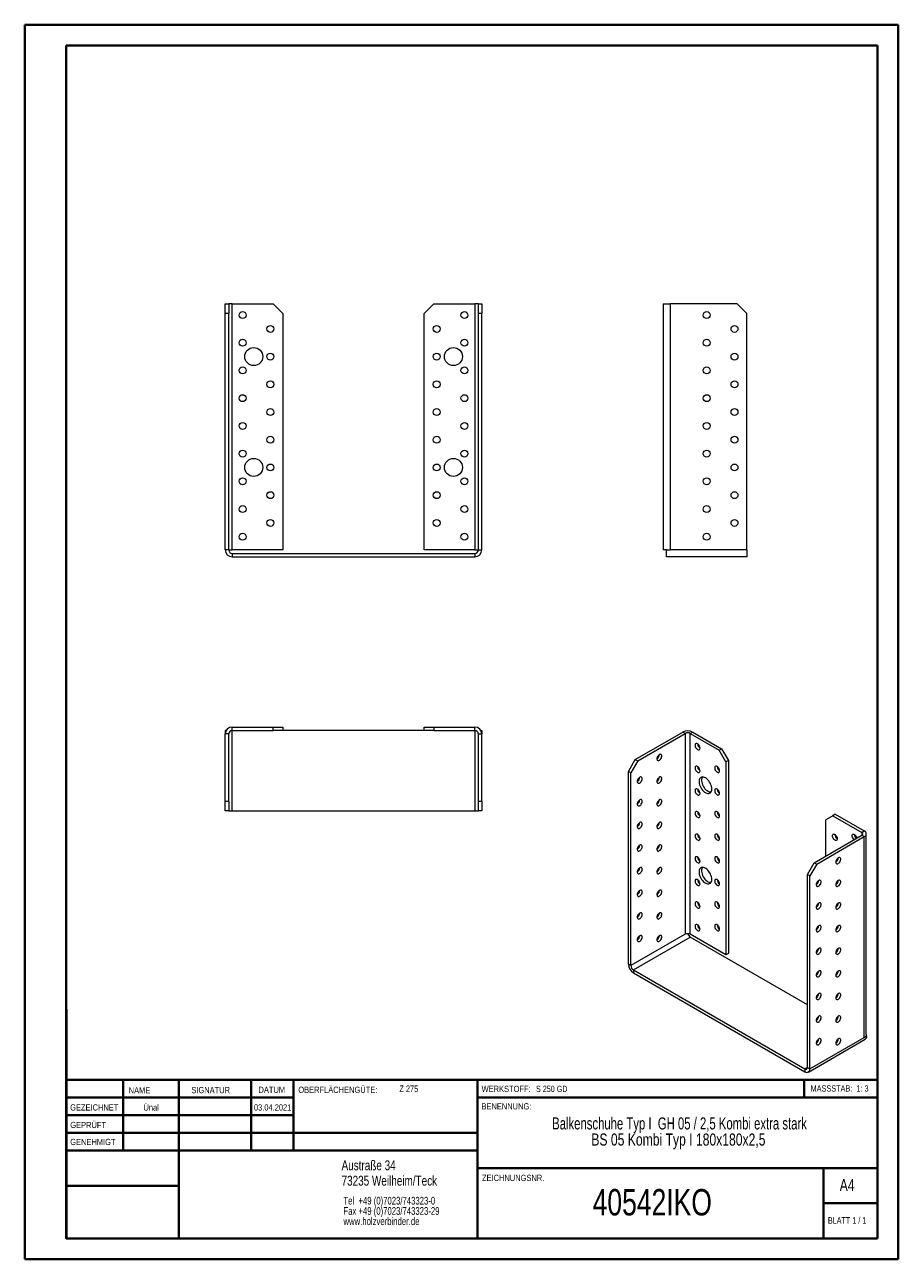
# Model space of a CAD drawing. Header units: millimetres. Extents: x 0 to 210, y 0 to 297.
import ezdxf

# ---------------------------------------------------------------- set-up
doc = ezdxf.new("R2010")
doc.units = ezdxf.units.MM
doc.styles.add('SLDTEXTSTYLE0', font='TXT', dxfattribs={"width": 0.75})
doc.styles.add('SLDTEXTSTYLE1', font='TXT', dxfattribs={"width": 0.681818})
doc.styles.add('SLDTEXTSTYLE2', font='TXT', dxfattribs={"width": 0.7})
doc.styles.add('SLDTEXTSTYLE3', font='TXT', dxfattribs={"width": 0.6875})
doc.styles.add('SLDTEXTSTYLE4', font='TXT', dxfattribs={"width": 0.69898})

# ---------------------------------------------------------------- blocks, each defined once
blk = doc.blocks.new('SW_NOTE_0')
at = {"color": 0, "linetype": 'Continuous', "lineweight": 0, "char_height": 1.8521, "attachment_point": 1, "style": 'SLDTEXTSTYLE0'}
for s, insert in [('Tel  +49 (0)7023/743323-0', (0, 2.39)), ('Fax +49 (0)7023/743323-29', (0, -0.08)), ('www.holzverbinder.de', (0, -2.55))]:
    blk.add_mtext(s, dxfattribs=dict(at, insert=insert))
blk = doc.blocks.new('SW_NOTE_1')
at = {"color": 0, "linetype": 'Continuous', "lineweight": 0, "char_height": 2.9104, "attachment_point": 2}
for s, insert, style in [('Balkenschuhe Typ I  GH 05 / 2,5 Kombi extra stark', (45.38, 3.75), 'SLDTEXTSTYLE4'), ('BS 05 Kombi Typ I 180x180x2,5', (45.11, -0.13), 'SLDTEXTSTYLE0')]:
    blk.add_mtext(s, dxfattribs=dict(at, insert=insert, style=style))

msp = doc.modelspace()

# ---------------------------------------------------------------- linework, layer by layer
at = {"color": 7, "linetype": 'Continuous', "lineweight": 40}
for p, q in [((0.08, 0.21), (0.08, 297.21)), ((0.08, 297.21), (210.08, 297.21)), ((210.08, 0.21), (210.08, 297.21)), ((210.08, 292.21), (210.08, 297.21)), ((10.08, 292.21), (205.08, 292.21)), ((10.08, 5.21), (10.08, 292.21)), ((205.08, 5.21), (205.08, 292.21)), ((10.11, 60.37), (10.11, 5.12)), ((205.08, 43.37), (10.11, 43.37)), ((23.71, 43.37), (23.71, 26.37)), ((37.1, 43.37), (37.1, 5.12)), ((54.51, 43.37), (54.51, 26.37)), ((64.71, 26.37), (64.71, 43.37)), ((108.91, 43.37), (108.91, 5.12)), ((187.47, 39.12), (187.47, 43.37)), ((64.71, 39.1), (10.11, 39.1)), ((205.08, 39.12), (108.91, 39.12)), ((64.71, 34.87), (10.11, 34.87)), ((108.91, 30.62), (10.11, 30.62)), ((108.91, 26.37), (10.11, 26.37)), ((108.91, 22.12), (205.08, 22.12)), ((192.08, 5.21), (192.08, 22.21)), ((37.1, 17.87), (10.11, 17.87)), ((10.11, 13.71), (10.08, 13.71)), ((205.08, 13.71), (192.08, 13.71)), ((10.11, 9.46), (10.08, 9.46)), ((10.08, 5.21), (205.08, 5.21)), ((205.08, 5.21), (180.99, 5.21)), ((0.08, 0.21), (210.08, 0.21))]:
    msp.add_line(p, q, dxfattribs=at)
at = {"color": 7, "linetype": 'Continuous', "lineweight": 15}
for p, q in [((48.29, 230.04), (49.13, 230.04)), ((48.29, 227.7), (48.29, 230.04)), ((49.13, 230.04), (49.13, 227.7)), ((49.96, 230.04), (49.13, 230.04)), ((49.96, 170.87), (49.96, 230.04)), ((49.96, 230.04), (59.79, 230.04)), ((62.13, 227.7), (59.79, 230.04)), ((98.46, 230.04), (96.13, 227.7)), ((98.46, 230.04), (108.29, 230.04)), ((108.29, 230.04), (108.29, 170.87)), ((109.13, 230.04), (108.29, 230.04)), ((109.13, 230.04), (109.96, 230.04)), ((109.13, 227.7), (109.13, 230.04)), ((109.96, 230.04), (109.96, 227.7)), ((153.54, 230.04), (153.54, 170.87)), ((153.54, 230.04), (155.21, 230.04)), ((155.21, 230.04), (155.21, 170.87)), ((171.37, 230.04), (155.21, 230.04)), ((173.71, 227.7), (171.37, 230.04)), ((49.13, 227.7), (48.29, 227.7)), ((48.29, 170.87), (48.29, 227.7)), ((49.13, 170.87), (49.13, 227.7)), ((62.13, 227.7), (62.13, 170.87)), ((96.13, 170.87), (96.13, 227.7)), ((109.13, 170.87), (109.13, 227.7)), ((109.96, 227.7), (109.13, 227.7)), ((109.96, 170.87), (109.96, 227.7)), ((173.71, 170.87), (173.71, 227.7)), ((49.13, 170.87), (48.29, 170.87)), ((49.13, 170.87), (49.96, 170.87)), ((62.13, 170.87), (49.96, 170.87)), ((49.96, 170.04), (49.96, 169.2)), ((49.96, 170.04), (108.29, 170.04)), ((108.29, 170.87), (96.13, 170.87)), ((108.29, 170.87), (109.13, 170.87)), ((108.29, 170.04), (108.29, 169.2)), ((109.13, 170.87), (109.96, 170.87)), ((154.37, 170.87), (153.54, 170.87)), ((154.37, 169.2), (154.37, 170.87)), ((154.37, 170.87), (155.21, 170.87)), ((173.71, 170.87), (155.21, 170.87)), ((173.71, 170.87), (173.71, 169.2)), ((49.96, 169.2), (108.29, 169.2)), ((173.71, 169.2), (154.37, 169.2)), ((49.96, 127.42), (49.96, 128.25)), ((49.96, 128.25), (59.79, 128.25)), ((59.79, 127.42), (59.79, 128.25)), ((59.79, 128.25), (62.13, 128.25)), ((62.13, 128.25), (62.13, 127.42)), ((96.13, 127.42), (96.13, 128.25)), ((96.13, 128.25), (98.46, 128.25)), ((98.46, 128.25), (98.46, 127.42)), ((98.46, 128.25), (108.29, 128.25)), ((108.29, 127.42), (108.29, 128.25)), ((48.29, 127.42), (48.29, 126.59)), ((48.52, 127.42), (48.29, 127.42)), ((49.13, 126.59), (48.29, 126.59)), ((48.29, 110.42), (48.29, 126.59)), ((49.13, 110.42), (49.13, 126.59)), ((49.96, 127.42), (59.79, 127.42)), ((49.96, 108.09), (49.96, 127.42)), ((62.13, 127.42), (59.79, 127.42)), ((96.13, 127.42), (62.13, 127.42)), ((98.46, 127.42), (96.13, 127.42)), ((98.46, 127.42), (108.29, 127.42)), ((108.29, 127.42), (108.29, 108.09)), ((109.13, 126.59), (109.96, 126.59)), ((109.13, 110.42), (109.13, 126.59)), ((109.74, 127.42), (109.96, 127.42)), ((109.96, 127.42), (109.96, 126.59)), ((109.96, 110.42), (109.96, 126.59)), ((146.86, 120.46), (158.29, 127.06)), ((147.45, 120.12), (158.88, 126.72)), ((158.88, 126.72), (158.29, 127.06)), ((158.88, 126.72), (158.88, 78.41)), ((160.06, 126.72), (160.65, 127.06)), ((160.06, 78.41), (160.06, 126.72)), ((160.06, 126.72), (167.01, 122.71)), ((160.65, 127.06), (167.6, 123.05)), ((167.01, 122.71), (167.6, 123.05)), ((168.66, 119.85), (167.01, 122.71)), ((167.6, 123.05), (169.25, 120.19)), ((145.21, 117.6), (146.86, 120.46)), ((147.45, 120.12), (145.8, 117.26)), ((146.86, 120.46), (147.45, 120.12)), ((169.25, 120.19), (168.66, 119.85)), ((168.66, 119.85), (168.66, 73.44)), ((169.25, 120.19), (169.25, 73.78)), ((145.8, 117.26), (145.21, 117.6)), ((145.21, 71.2), (145.21, 117.6)), ((145.8, 70.86), (145.8, 117.26)), ((48.29, 110.42), (49.13, 110.42)), ((48.29, 108.09), (48.29, 110.42)), ((49.13, 110.42), (49.13, 108.09)), ((109.13, 110.42), (109.96, 110.42)), ((109.13, 108.09), (109.13, 110.42)), ((109.96, 110.42), (109.96, 108.09)), ((49.13, 108.09), (48.29, 108.09)), ((49.13, 108.09), (49.96, 108.09)), ((49.96, 108.09), (108.29, 108.09)), ((108.29, 108.09), (109.13, 108.09)), ((109.96, 108.09), (109.13, 108.09)), ((194.35, 106.92), (192.7, 105.97)), ((194.94, 107.26), (194.35, 106.92)), ((194.35, 106.92), (201.31, 102.91)), ((194.94, 107.26), (201.9, 103.25)), ((192.7, 97.26), (192.7, 105.97)), ((189.88, 95.63), (201.31, 102.23)), ((190.46, 95.29), (201.9, 101.89)), ((201.31, 102.91), (201.9, 103.25)), ((201.31, 102.91), (201.31, 102.23)), ((201.31, 102.23), (201.9, 101.89)), ((201.9, 53.58), (201.9, 101.89)), ((202.38, 54.26), (202.38, 102.57)), ((188.23, 92.77), (189.88, 95.63)), ((190.46, 95.29), (188.81, 92.43)), ((189.88, 95.63), (190.46, 95.29)), ((188.81, 92.43), (188.23, 92.77)), ((188.23, 46.37), (188.23, 92.77)), ((188.81, 46.02), (188.81, 92.43)), ((158.88, 78.41), (145.8, 70.86)), ((146.39, 69.84), (160.06, 77.73)), ((168.66, 73.44), (160.06, 78.41)), ((188.23, 61.47), (160.06, 77.73)), ((169.25, 73.78), (168.66, 73.44)), ((145.8, 70.86), (145.21, 71.2)), ((146.39, 69.84), (146.39, 69.16)), ((146.39, 69.84), (187.64, 46.02)), ((146.39, 69.16), (187.64, 45.34)), ((195.41, 58), (195.18, 58.14)), ((188.81, 46.02), (201.9, 53.58)), ((202.49, 53.92), (201.9, 53.58)), ((202.33, 54.01), (202.49, 53.92)), ((188.47, 45.26), (202.14, 53.15)), ((188.23, 46.36), (187.64, 46.02)), ((187.64, 46.02), (187.64, 45.34)), ((188.23, 46.37), (188.81, 46.02))]:
    msp.add_line(p, q, dxfattribs=at)
at = {"color": 7, "linetype": 'Continuous', "lineweight": 0}
for p, q in [((64.71, 39.12), (10.11, 39.12)), ((23.71, 5.21), (23.71, 5.12)), ((54.51, 5.21), (54.51, 5.12))]:
    msp.add_line(p, q, dxfattribs=at)
at = {"color": 7, "linetype": 'Continuous', "lineweight": 15, "flags": 128}
for points in [[(162.42, 123.18), (162.39, 123.38), (162.33, 123.59), (162.23, 123.79), (162.1, 123.97), (161.95, 124.12), (161.79, 124.23), (161.63, 124.28), (161.49, 124.28), (161.37, 124.22), (161.29, 124.11), (161.24, 123.95), (161.24, 123.77), (161.29, 123.56), (161.37, 123.36), (161.49, 123.16), (161.63, 123), (161.79, 122.87), (161.95, 122.79), (162.1, 122.76), (162.23, 122.79), (162.33, 122.88), (162.39, 123.01), (162.42, 123.18)], [(152.63, 121.62), (152.48, 121.5), (152.33, 121.34), (152.2, 121.15), (152.11, 120.95), (152.06, 120.74), (152.05, 120.55), (152.08, 120.39), (152.15, 120.27), (152.26, 120.2), (152.4, 120.18), (152.55, 120.22), (152.71, 120.31), (152.87, 120.45), (153.01, 120.62), (153.12, 120.82), (153.19, 121.03), (153.22, 121.23), (153.21, 121.41), (153.16, 121.55), (153.06, 121.65), (152.94, 121.7), (152.79, 121.68), (152.63, 121.62)], [(162.42, 117.74), (162.39, 117.94), (162.33, 118.14), (162.23, 118.34), (162.1, 118.53), (161.95, 118.68), (161.79, 118.78), (161.63, 118.83), (161.49, 118.83), (161.37, 118.77), (161.29, 118.66), (161.24, 118.51), (161.24, 118.32), (161.29, 118.12), (161.37, 117.91), (161.49, 117.72), (161.63, 117.55), (161.79, 117.42), (161.95, 117.34), (162.1, 117.32), (162.23, 117.35), (162.33, 117.44), (162.39, 117.57), (162.42, 117.74)], [(167.13, 117.74), (167.11, 117.94), (167.04, 118.14), (166.94, 118.35), (166.81, 118.53), (166.66, 118.68), (166.5, 118.78), (166.34, 118.84), (166.2, 118.83), (166.08, 118.77), (166, 118.66), (165.96, 118.51), (165.96, 118.32), (166, 118.12), (166.08, 117.91), (166.2, 117.72), (166.34, 117.55), (166.5, 117.42), (166.66, 117.34), (166.81, 117.32), (166.94, 117.35), (167.04, 117.44), (167.11, 117.57), (167.13, 117.74)], [(147.92, 116.18), (147.76, 116.06), (147.61, 115.9), (147.49, 115.71), (147.4, 115.51), (147.34, 115.3), (147.33, 115.11), (147.37, 114.95), (147.44, 114.82), (147.55, 114.75), (147.69, 114.74), (147.84, 114.77), (148, 114.87), (148.16, 115.01), (148.29, 115.18), (148.4, 115.38), (148.48, 115.59), (148.51, 115.79), (148.5, 115.97), (148.44, 116.11), (148.35, 116.21), (148.23, 116.25), (148.08, 116.24), (147.92, 116.18)], [(152.63, 116.17), (152.48, 116.06), (152.33, 115.9), (152.2, 115.71), (152.11, 115.51), (152.06, 115.3), (152.05, 115.11), (152.08, 114.95), (152.15, 114.82), (152.26, 114.75), (152.4, 114.73), (152.55, 114.77), (152.71, 114.87), (152.87, 115.01), (153.01, 115.18), (153.12, 115.38), (153.19, 115.59), (153.22, 115.79), (153.21, 115.97), (153.16, 116.11), (153.06, 116.21), (152.94, 116.25), (152.79, 116.24), (152.63, 116.17)], [(165.24, 113.38), (165.22, 113.7), (165.16, 114.02), (165.05, 114.36), (164.9, 114.69), (164.72, 115.01), (164.52, 115.31), (164.28, 115.58), (164.04, 115.81), (163.78, 116), (163.52, 116.14), (163.26, 116.22), (163.02, 116.25), (162.8, 116.22), (162.61, 116.13), (162.44, 115.99), (162.32, 115.8), (162.23, 115.57), (162.19, 115.3), (162.19, 115), (162.23, 114.68), (162.32, 114.35), (162.44, 114.01), (162.61, 113.68), (162.8, 113.37), (163.02, 113.09), (163.26, 112.84), (163.52, 112.63), (163.78, 112.46), (164.04, 112.35), (164.28, 112.3), (164.52, 112.3), (164.72, 112.36), (164.9, 112.47), (165.05, 112.63), (165.16, 112.85), (165.22, 113.1), (165.24, 113.38)], [(162.96, 116.25), (162.91, 116.14), (162.82, 115.91), (162.78, 115.64), (162.78, 115.34), (162.82, 115.02), (162.91, 114.69), (163.03, 114.35), (163.2, 114.02), (163.39, 113.71), (163.61, 113.43), (163.85, 113.18), (164.11, 112.97), (164.37, 112.8), (164.62, 112.69), (164.87, 112.64), (165.05, 112.63)], [(162.42, 112.3), (162.39, 112.49), (162.33, 112.7), (162.23, 112.9), (162.1, 113.08), (161.95, 113.23), (161.79, 113.34), (161.63, 113.39), (161.49, 113.39), (161.37, 113.33), (161.29, 113.22), (161.24, 113.07), (161.24, 112.88), (161.29, 112.68), (161.37, 112.47), (161.49, 112.28), (161.63, 112.11), (161.79, 111.98), (161.95, 111.9), (162.1, 111.88), (162.23, 111.91), (162.33, 111.99), (162.39, 112.12), (162.42, 112.3)], [(167.13, 112.3), (167.11, 112.49), (167.04, 112.7), (166.94, 112.9), (166.81, 113.08), (166.66, 113.23), (166.5, 113.34), (166.34, 113.39), (166.2, 113.39), (166.08, 113.33), (166, 113.22), (165.96, 113.07), (165.96, 112.88), (166, 112.68), (166.08, 112.47), (166.2, 112.28), (166.34, 112.11), (166.5, 111.98), (166.66, 111.9), (166.81, 111.88), (166.94, 111.91), (167.04, 111.99), (167.11, 112.13), (167.13, 112.3)], [(147.92, 110.73), (147.76, 110.61), (147.61, 110.46), (147.49, 110.27), (147.4, 110.06), (147.34, 109.86), (147.33, 109.67), (147.37, 109.5), (147.44, 109.38), (147.55, 109.31), (147.69, 109.29), (147.84, 109.33), (148, 109.42), (148.16, 109.56), (148.29, 109.74), (148.4, 109.94), (148.48, 110.14), (148.51, 110.34), (148.5, 110.52), (148.44, 110.67), (148.35, 110.76), (148.23, 110.81), (148.08, 110.8), (147.92, 110.73)], [(152.63, 110.73), (152.48, 110.61), (152.33, 110.46), (152.2, 110.27), (152.11, 110.06), (152.06, 109.86), (152.05, 109.66), (152.08, 109.5), (152.15, 109.38), (152.26, 109.31), (152.4, 109.29), (152.55, 109.33), (152.71, 109.42), (152.87, 109.56), (153.01, 109.74), (153.12, 109.94), (153.19, 110.14), (153.22, 110.34), (153.21, 110.52), (153.16, 110.67), (153.06, 110.76), (152.94, 110.81), (152.79, 110.8), (152.63, 110.73)], [(162.42, 106.85), (162.39, 107.05), (162.33, 107.26), (162.23, 107.46), (162.1, 107.64), (161.95, 107.79), (161.79, 107.89), (161.63, 107.95), (161.49, 107.94), (161.37, 107.89), (161.29, 107.78), (161.24, 107.62), (161.24, 107.44), (161.29, 107.23), (161.37, 107.03), (161.49, 106.83), (161.63, 106.67), (161.79, 106.54), (161.95, 106.46), (162.1, 106.43), (162.23, 106.46), (162.33, 106.55), (162.39, 106.68), (162.42, 106.85)], [(167.13, 106.85), (167.11, 107.05), (167.04, 107.26), (166.94, 107.46), (166.81, 107.64), (166.66, 107.79), (166.5, 107.89), (166.34, 107.95), (166.2, 107.94), (166.08, 107.89), (166, 107.78), (165.96, 107.62), (165.96, 107.44), (166, 107.23), (166.08, 107.03), (166.2, 106.83), (166.34, 106.67), (166.5, 106.54), (166.66, 106.46), (166.81, 106.43), (166.94, 106.46), (167.04, 106.55), (167.11, 106.68), (167.13, 106.85)], [(147.92, 105.29), (147.76, 105.17), (147.61, 105.01), (147.49, 104.82), (147.4, 104.62), (147.34, 104.41), (147.33, 104.22), (147.37, 104.06), (147.44, 103.94), (147.55, 103.86), (147.69, 103.85), (147.84, 103.89), (148, 103.98), (148.16, 104.12), (148.29, 104.29), (148.4, 104.49), (148.48, 104.7), (148.51, 104.9), (148.5, 105.08), (148.44, 105.22), (148.35, 105.32), (148.23, 105.37), (148.08, 105.35), (147.92, 105.29)], [(152.63, 105.29), (152.48, 105.17), (152.33, 105.01), (152.2, 104.82), (152.11, 104.62), (152.06, 104.41), (152.05, 104.22), (152.08, 104.06), (152.15, 103.94), (152.26, 103.86), (152.4, 103.85), (152.55, 103.89), (152.71, 103.98), (152.87, 104.12), (153.01, 104.29), (153.12, 104.49), (153.19, 104.7), (153.22, 104.9), (153.21, 105.08), (153.16, 105.22), (153.06, 105.32), (152.94, 105.37), (152.79, 105.35), (152.63, 105.29)], [(162.42, 101.41), (162.39, 101.6), (162.33, 101.81), (162.23, 102.01), (162.1, 102.2), (161.95, 102.35), (161.79, 102.45), (161.63, 102.5), (161.49, 102.5), (161.37, 102.44), (161.29, 102.33), (161.24, 102.18), (161.24, 101.99), (161.29, 101.79), (161.37, 101.58), (161.49, 101.39), (161.63, 101.22), (161.79, 101.09), (161.95, 101.01), (162.1, 100.99), (162.23, 101.02), (162.33, 101.1), (162.39, 101.24), (162.42, 101.41)], [(167.13, 101.41), (167.11, 101.61), (167.04, 101.81), (166.94, 102.01), (166.81, 102.2), (166.66, 102.35), (166.5, 102.45), (166.34, 102.5), (166.2, 102.5), (166.08, 102.44), (166, 102.33), (165.96, 102.18), (165.96, 101.99), (166, 101.79), (166.08, 101.58), (166.2, 101.39), (166.34, 101.22), (166.5, 101.09), (166.66, 101.01), (166.81, 100.99), (166.94, 101.02), (167.04, 101.1), (167.11, 101.24), (167.13, 101.41)], [(194.24, 102.09), (194.26, 102.26), (194.32, 102.4), (194.42, 102.48), (194.55, 102.51), (194.71, 102.49), (194.87, 102.41), (195.02, 102.28), (195.16, 102.11), (195.28, 101.92), (195.37, 101.71), (195.41, 101.51), (195.41, 101.32), (195.37, 101.17), (195.28, 101.06), (195.16, 101), (195.02, 101), (194.87, 101.05), (194.71, 101.15), (194.55, 101.3), (194.42, 101.49), (194.32, 101.69), (194.26, 101.9), (194.24, 102.09)], [(198.95, 102.09), (198.97, 102.26), (199.04, 102.4), (199.14, 102.48), (199.27, 102.51), (199.42, 102.49), (199.58, 102.41), (199.74, 102.28), (199.88, 102.11), (200, 101.92), (200.08, 101.71), (200.12, 101.54)], [(147.92, 99.84), (147.76, 99.73), (147.61, 99.57), (147.49, 99.38), (147.4, 99.17), (147.34, 98.97), (147.33, 98.78), (147.37, 98.62), (147.44, 98.49), (147.55, 98.42), (147.69, 98.4), (147.84, 98.44), (148, 98.54), (148.16, 98.68), (148.29, 98.85), (148.4, 99.05), (148.48, 99.26), (148.51, 99.46), (148.5, 99.64), (148.44, 99.78), (148.35, 99.88), (148.23, 99.92), (148.08, 99.91), (147.92, 99.84)], [(152.63, 99.84), (152.48, 99.73), (152.33, 99.57), (152.2, 99.38), (152.11, 99.17), (152.06, 98.97), (152.05, 98.78), (152.08, 98.62), (152.15, 98.49), (152.26, 98.42), (152.4, 98.4), (152.55, 98.44), (152.71, 98.54), (152.87, 98.67), (153.01, 98.85), (153.12, 99.05), (153.19, 99.26), (153.22, 99.46), (153.21, 99.63), (153.16, 99.78), (153.06, 99.88), (152.94, 99.92), (152.79, 99.91), (152.63, 99.84)], [(162.42, 95.96), (162.39, 96.16), (162.33, 96.37), (162.23, 96.57), (162.1, 96.75), (161.95, 96.9), (161.79, 97.01), (161.63, 97.06), (161.49, 97.06), (161.37, 97), (161.29, 96.89), (161.24, 96.73), (161.24, 96.55), (161.29, 96.35), (161.37, 96.14), (161.49, 95.95), (161.63, 95.78), (161.79, 95.65), (161.95, 95.57), (162.1, 95.54), (162.23, 95.58), (162.33, 95.66), (162.39, 95.79), (162.42, 95.96)], [(167.13, 95.97), (167.11, 96.16), (167.04, 96.37), (166.94, 96.57), (166.81, 96.75), (166.66, 96.9), (166.5, 97.01), (166.34, 97.06), (166.2, 97.06), (166.08, 97), (166, 96.89), (165.96, 96.74), (165.96, 96.55), (166, 96.35), (166.08, 96.14), (166.2, 95.95), (166.34, 95.78), (166.5, 95.65), (166.66, 95.57), (166.81, 95.54), (166.94, 95.58), (167.04, 95.66), (167.11, 95.79), (167.13, 95.97)], [(195.65, 96.79), (195.49, 96.67), (195.34, 96.51), (195.22, 96.32), (195.13, 96.12), (195.07, 95.91), (195.06, 95.72), (195.09, 95.56), (195.17, 95.44), (195.28, 95.36), (195.42, 95.35), (195.57, 95.39), (195.73, 95.48), (195.88, 95.62), (196.02, 95.79), (196.13, 95.99), (196.21, 96.2), (196.24, 96.4), (196.23, 96.58), (196.17, 96.72), (196.08, 96.82), (195.96, 96.86), (195.81, 96.85), (195.65, 96.79)], [(195.34, 96.01), (195.29, 96.05), (195.15, 96.19)], [(195.3, 96.45), (195.37, 96.27), (195.41, 96.09)], [(147.92, 94.4), (147.76, 94.28), (147.61, 94.12), (147.49, 93.94), (147.4, 93.73), (147.34, 93.53), (147.33, 93.33), (147.37, 93.17), (147.44, 93.05), (147.55, 92.98), (147.69, 92.96), (147.84, 93), (148, 93.09), (148.16, 93.23), (148.29, 93.41), (148.4, 93.61), (148.48, 93.81), (148.51, 94.01), (148.5, 94.19), (148.44, 94.34), (148.35, 94.43), (148.23, 94.48), (148.08, 94.47), (147.92, 94.4)], [(152.63, 94.4), (152.48, 94.28), (152.33, 94.12), (152.2, 93.94), (152.11, 93.73), (152.06, 93.53), (152.05, 93.33), (152.08, 93.17), (152.15, 93.05), (152.26, 92.98), (152.4, 92.96), (152.55, 93), (152.71, 93.09), (152.87, 93.23), (153.01, 93.41), (153.12, 93.61), (153.19, 93.81), (153.22, 94.01), (153.21, 94.19), (153.16, 94.33), (153.06, 94.43), (152.94, 94.48), (152.79, 94.47), (152.63, 94.4)], [(165.24, 91.61), (165.22, 91.92), (165.16, 92.25), (165.05, 92.59), (164.9, 92.92), (164.72, 93.24), (164.52, 93.54), (164.28, 93.81), (164.04, 94.04), (163.78, 94.22), (163.52, 94.36), (163.26, 94.45), (163.02, 94.47), (162.8, 94.44), (162.61, 94.36), (162.44, 94.22), (162.32, 94.03), (162.23, 93.8), (162.19, 93.53), (162.19, 93.23), (162.23, 92.9), (162.32, 92.57), (162.44, 92.24), (162.61, 91.91), (162.8, 91.6), (163.02, 91.31), (163.26, 91.06), (163.52, 90.85), (163.78, 90.69), (164.04, 90.58), (164.28, 90.52), (164.52, 90.52), (164.72, 90.58), (164.9, 90.7), (165.05, 90.86), (165.16, 91.07), (165.22, 91.32), (165.24, 91.61)], [(162.96, 94.47), (162.91, 94.37), (162.82, 94.14), (162.78, 93.87), (162.78, 93.57), (162.82, 93.25), (162.91, 92.91), (163.03, 92.58), (163.2, 92.25), (163.39, 91.94), (163.61, 91.65), (163.85, 91.4), (164.11, 91.19), (164.37, 91.03), (164.62, 90.92), (164.87, 90.86), (165.05, 90.86)], [(162.42, 90.52), (162.39, 90.72), (162.33, 90.92), (162.23, 91.13), (162.1, 91.31), (161.95, 91.46), (161.79, 91.56), (161.63, 91.62), (161.49, 91.61), (161.37, 91.55), (161.29, 91.44), (161.24, 91.29), (161.24, 91.11), (161.29, 90.9), (161.37, 90.7), (161.49, 90.5), (161.63, 90.33), (161.79, 90.21), (161.95, 90.13), (162.1, 90.1), (162.23, 90.13), (162.33, 90.22), (162.39, 90.35), (162.42, 90.52)], [(167.13, 90.52), (167.11, 90.72), (167.04, 90.92), (166.94, 91.13), (166.81, 91.31), (166.66, 91.46), (166.5, 91.56), (166.34, 91.62), (166.2, 91.61), (166.08, 91.56), (166, 91.45), (165.96, 91.29), (165.96, 91.11), (166, 90.9), (166.08, 90.7), (166.2, 90.5), (166.34, 90.33), (166.5, 90.21), (166.66, 90.13), (166.81, 90.1), (166.94, 90.13), (167.04, 90.22), (167.11, 90.35), (167.13, 90.52)], [(190.94, 91.34), (190.78, 91.23), (190.63, 91.07), (190.51, 90.88), (190.41, 90.67), (190.36, 90.47), (190.35, 90.28), (190.38, 90.11), (190.45, 89.99), (190.56, 89.92), (190.7, 89.9), (190.86, 89.94), (191.02, 90.03), (191.17, 90.17), (191.31, 90.35), (191.42, 90.55), (191.49, 90.75), (191.52, 90.96), (191.51, 91.13), (191.46, 91.28), (191.37, 91.38), (191.24, 91.42), (191.09, 91.41), (190.94, 91.34)], [(195.65, 91.34), (195.49, 91.23), (195.34, 91.07), (195.22, 90.88), (195.13, 90.67), (195.07, 90.47), (195.06, 90.28), (195.09, 90.11), (195.17, 89.99), (195.28, 89.92), (195.42, 89.9), (195.57, 89.94), (195.73, 90.03), (195.88, 90.17), (196.02, 90.35), (196.13, 90.55), (196.21, 90.75), (196.24, 90.95), (196.23, 91.13), (196.17, 91.28), (196.08, 91.37), (195.96, 91.42), (195.81, 91.41), (195.65, 91.34)], [(195.34, 90.57), (195.29, 90.61), (195.15, 90.74)], [(195.3, 91), (195.37, 90.82), (195.41, 90.65)], [(147.92, 88.96), (147.76, 88.84), (147.61, 88.68), (147.49, 88.49), (147.4, 88.29), (147.34, 88.08), (147.33, 87.89), (147.37, 87.73), (147.44, 87.61), (147.55, 87.53), (147.69, 87.52), (147.84, 87.56), (148, 87.65), (148.16, 87.79), (148.29, 87.96), (148.4, 88.16), (148.48, 88.37), (148.51, 88.57), (148.5, 88.75), (148.44, 88.89), (148.35, 88.99), (148.23, 89.03), (148.08, 89.02), (147.92, 88.96)], [(152.63, 88.96), (152.48, 88.84), (152.33, 88.68), (152.2, 88.49), (152.11, 88.29), (152.06, 88.08), (152.05, 87.89), (152.08, 87.73), (152.15, 87.61), (152.26, 87.53), (152.4, 87.52), (152.55, 87.56), (152.71, 87.65), (152.87, 87.79), (153.01, 87.96), (153.12, 88.16), (153.19, 88.37), (153.22, 88.57), (153.21, 88.75), (153.16, 88.89), (153.06, 88.99), (152.94, 89.03), (152.79, 89.02), (152.63, 88.96)], [(162.42, 85.08), (162.39, 85.27), (162.33, 85.48), (162.23, 85.68), (162.1, 85.87), (161.95, 86.01), (161.79, 86.12), (161.63, 86.17), (161.49, 86.17), (161.37, 86.11), (161.29, 86), (161.24, 85.85), (161.24, 85.66), (161.29, 85.46), (161.37, 85.25), (161.49, 85.06), (161.63, 84.89), (161.79, 84.76), (161.95, 84.68), (162.1, 84.66), (162.23, 84.69), (162.33, 84.77), (162.39, 84.91), (162.42, 85.08)], [(167.13, 85.08), (167.11, 85.27), (167.04, 85.48), (166.94, 85.68), (166.81, 85.87), (166.66, 86.02), (166.5, 86.12), (166.34, 86.17), (166.2, 86.17), (166.08, 86.11), (166, 86), (165.96, 85.85), (165.96, 85.66), (166, 85.46), (166.08, 85.25), (166.2, 85.06), (166.34, 84.89), (166.5, 84.76), (166.66, 84.68), (166.81, 84.66), (166.94, 84.69), (167.04, 84.77), (167.11, 84.91), (167.13, 85.08)], [(147.92, 83.51), (147.76, 83.4), (147.61, 83.24), (147.49, 83.05), (147.4, 82.84), (147.34, 82.64), (147.33, 82.45), (147.37, 82.28), (147.44, 82.16), (147.55, 82.09), (147.69, 82.07), (147.84, 82.11), (148, 82.21), (148.16, 82.34), (148.29, 82.52), (148.4, 82.72), (148.48, 82.93), (148.51, 83.13), (148.5, 83.3), (148.44, 83.45), (148.35, 83.55), (148.23, 83.59), (148.08, 83.58), (147.92, 83.51)], [(152.63, 83.51), (152.48, 83.4), (152.33, 83.24), (152.2, 83.05), (152.11, 82.84), (152.06, 82.64), (152.05, 82.45), (152.08, 82.28), (152.15, 82.16), (152.26, 82.09), (152.4, 82.07), (152.55, 82.11), (152.71, 82.2), (152.87, 82.34), (153.01, 82.52), (153.12, 82.72), (153.19, 82.93), (153.22, 83.13), (153.21, 83.3), (153.16, 83.45), (153.06, 83.55), (152.94, 83.59), (152.79, 83.58), (152.63, 83.51)], [(190.94, 85.9), (190.78, 85.78), (190.63, 85.62), (190.51, 85.43), (190.41, 85.23), (190.36, 85.02), (190.35, 84.83), (190.38, 84.67), (190.45, 84.55), (190.56, 84.48), (190.7, 84.46), (190.86, 84.5), (191.02, 84.59), (191.17, 84.73), (191.31, 84.91), (191.42, 85.1), (191.49, 85.31), (191.52, 85.51), (191.51, 85.69), (191.46, 85.83), (191.37, 85.93), (191.24, 85.98), (191.09, 85.97), (190.94, 85.9)], [(195.65, 85.9), (195.49, 85.78), (195.34, 85.62), (195.22, 85.43), (195.13, 85.23), (195.07, 85.02), (195.06, 84.83), (195.09, 84.67), (195.17, 84.55), (195.28, 84.48), (195.42, 84.46), (195.57, 84.5), (195.73, 84.59), (195.88, 84.73), (196.02, 84.91), (196.13, 85.1), (196.21, 85.31), (196.24, 85.51), (196.23, 85.69), (196.17, 85.83), (196.08, 85.93), (195.96, 85.98), (195.81, 85.97), (195.65, 85.9)], [(195.34, 85.13), (195.29, 85.16), (195.15, 85.3)], [(195.3, 85.56), (195.37, 85.38), (195.41, 85.21)], [(162.42, 79.63), (162.39, 79.83), (162.33, 80.04), (162.23, 80.24), (162.1, 80.42), (161.95, 80.57), (161.79, 80.68), (161.63, 80.73), (161.49, 80.73), (161.37, 80.67), (161.29, 80.56), (161.24, 80.4), (161.24, 80.22), (161.29, 80.02), (161.37, 79.81), (161.49, 79.61), (161.63, 79.45), (161.79, 79.32), (161.95, 79.24), (162.1, 79.21), (162.23, 79.24), (162.33, 79.33), (162.39, 79.46), (162.42, 79.63)], [(167.13, 79.63), (167.11, 79.83), (167.04, 80.04), (166.94, 80.24), (166.81, 80.42), (166.66, 80.57), (166.5, 80.68), (166.34, 80.73), (166.2, 80.73), (166.08, 80.67), (166, 80.56), (165.96, 80.4), (165.96, 80.22), (166, 80.02), (166.08, 79.81), (166.2, 79.62), (166.34, 79.45), (166.5, 79.32), (166.66, 79.24), (166.81, 79.21), (166.94, 79.25), (167.04, 79.33), (167.11, 79.46), (167.13, 79.63)], [(190.94, 80.46), (190.78, 80.34), (190.63, 80.18), (190.51, 79.99), (190.41, 79.79), (190.36, 79.58), (190.35, 79.39), (190.38, 79.23), (190.45, 79.1), (190.56, 79.03), (190.7, 79.02), (190.86, 79.05), (191.02, 79.15), (191.17, 79.29), (191.31, 79.46), (191.42, 79.66), (191.49, 79.87), (191.52, 80.07), (191.51, 80.25), (191.46, 80.39), (191.37, 80.49), (191.24, 80.53), (191.09, 80.52), (190.94, 80.46)], [(195.65, 80.46), (195.49, 80.34), (195.34, 80.18), (195.22, 79.99), (195.13, 79.79), (195.07, 79.58), (195.06, 79.39), (195.09, 79.23), (195.17, 79.1), (195.28, 79.03), (195.42, 79.01), (195.57, 79.05), (195.73, 79.15), (195.88, 79.29), (196.02, 79.46), (196.13, 79.66), (196.21, 79.87), (196.24, 80.07), (196.23, 80.25), (196.17, 80.39), (196.08, 80.49), (195.96, 80.53), (195.81, 80.52), (195.65, 80.46)], [(147.92, 78.07), (147.76, 77.95), (147.61, 77.79), (147.49, 77.61), (147.4, 77.4), (147.34, 77.19), (147.33, 77), (147.37, 76.84), (147.44, 76.72), (147.55, 76.65), (147.69, 76.63), (147.84, 76.67), (148, 76.76), (148.16, 76.9), (148.29, 77.08), (148.4, 77.27), (148.48, 77.48), (148.51, 77.68), (148.5, 77.86), (148.44, 78), (148.35, 78.1), (148.23, 78.15), (148.08, 78.14), (147.92, 78.07)], [(152.63, 78.07), (152.48, 77.95), (152.33, 77.79), (152.2, 77.6), (152.11, 77.4), (152.06, 77.19), (152.05, 77), (152.08, 76.84), (152.15, 76.72), (152.26, 76.65), (152.4, 76.63), (152.55, 76.67), (152.71, 76.76), (152.87, 76.9), (153.01, 77.08), (153.12, 77.27), (153.19, 77.48), (153.22, 77.68), (153.21, 77.86), (153.16, 78), (153.06, 78.1), (152.94, 78.15), (152.79, 78.14), (152.63, 78.07)], [(195.34, 79.68), (195.29, 79.72), (195.15, 79.86)], [(195.3, 80.11), (195.37, 79.94), (195.41, 79.76)], [(190.94, 75.01), (190.78, 74.89), (190.63, 74.74), (190.51, 74.55), (190.41, 74.34), (190.36, 74.14), (190.35, 73.95), (190.38, 73.78), (190.45, 73.66), (190.56, 73.59), (190.7, 73.57), (190.86, 73.61), (191.02, 73.7), (191.17, 73.84), (191.31, 74.02), (191.42, 74.22), (191.49, 74.42), (191.52, 74.62), (191.51, 74.8), (191.46, 74.95), (191.37, 75.04), (191.24, 75.09), (191.09, 75.08), (190.94, 75.01)], [(195.65, 75.01), (195.49, 74.89), (195.34, 74.74), (195.22, 74.55), (195.13, 74.34), (195.07, 74.14), (195.06, 73.95), (195.09, 73.78), (195.17, 73.66), (195.28, 73.59), (195.42, 73.57), (195.57, 73.61), (195.73, 73.7), (195.88, 73.84), (196.02, 74.02), (196.13, 74.22), (196.21, 74.42), (196.24, 74.62), (196.23, 74.8), (196.17, 74.95), (196.08, 75.04), (195.96, 75.09), (195.81, 75.08), (195.65, 75.01)], [(195.34, 74.24), (195.29, 74.28), (195.15, 74.41)], [(195.3, 74.67), (195.37, 74.49), (195.41, 74.32)], [(190.94, 69.57), (190.78, 69.45), (190.63, 69.29), (190.51, 69.1), (190.41, 68.9), (190.36, 68.69), (190.35, 68.5), (190.38, 68.34), (190.45, 68.22), (190.56, 68.15), (190.7, 68.13), (190.86, 68.17), (191.02, 68.26), (191.17, 68.4), (191.31, 68.57), (191.42, 68.77), (191.49, 68.98), (191.52, 69.18), (191.51, 69.36), (191.46, 69.5), (191.37, 69.6), (191.24, 69.65), (191.09, 69.63), (190.94, 69.57)], [(195.65, 69.57), (195.49, 69.45), (195.34, 69.29), (195.22, 69.1), (195.13, 68.9), (195.07, 68.69), (195.06, 68.5), (195.09, 68.34), (195.17, 68.22), (195.28, 68.14), (195.42, 68.13), (195.57, 68.17), (195.73, 68.26), (195.88, 68.4), (196.02, 68.57), (196.13, 68.77), (196.21, 68.98), (196.24, 69.18), (196.23, 69.36), (196.17, 69.5), (196.08, 69.6), (195.96, 69.65), (195.81, 69.63), (195.65, 69.57)], [(195.34, 68.8), (195.29, 68.83), (195.15, 68.97)], [(195.3, 69.23), (195.37, 69.05), (195.41, 68.87)], [(190.94, 64.12), (190.78, 64.01), (190.63, 63.85), (190.51, 63.66), (190.41, 63.46), (190.36, 63.25), (190.35, 63.06), (190.38, 62.9), (190.45, 62.77), (190.56, 62.7), (190.7, 62.68), (190.86, 62.72), (191.02, 62.82), (191.17, 62.96), (191.31, 63.13), (191.42, 63.33), (191.49, 63.54), (191.52, 63.74), (191.51, 63.92), (191.46, 64.06), (191.37, 64.16), (191.24, 64.2), (191.09, 64.19), (190.94, 64.12)], [(195.65, 64.12), (195.49, 64.01), (195.34, 63.85), (195.22, 63.66), (195.13, 63.45), (195.07, 63.25), (195.06, 63.06), (195.09, 62.9), (195.17, 62.77), (195.28, 62.7), (195.42, 62.68), (195.57, 62.72), (195.73, 62.82), (195.88, 62.96), (196.02, 63.13), (196.13, 63.33), (196.21, 63.54), (196.24, 63.74), (196.23, 63.92), (196.17, 64.06), (196.08, 64.16), (195.96, 64.2), (195.81, 64.19), (195.65, 64.12)], [(195.34, 63.35), (195.29, 63.39), (195.15, 63.53)], [(195.3, 63.78), (195.37, 63.61), (195.41, 63.43)], [(190.94, 58.68), (190.78, 58.56), (190.63, 58.41), (190.51, 58.22), (190.41, 58.01), (190.36, 57.81), (190.35, 57.61), (190.38, 57.45), (190.45, 57.33), (190.56, 57.26), (190.7, 57.24), (190.86, 57.28), (191.02, 57.37), (191.17, 57.51), (191.31, 57.69), (191.42, 57.89), (191.49, 58.09), (191.52, 58.29), (191.51, 58.47), (191.46, 58.62), (191.37, 58.71), (191.24, 58.76), (191.09, 58.75), (190.94, 58.68)], [(195.65, 58.68), (195.49, 58.56), (195.34, 58.4), (195.22, 58.22), (195.13, 58.01), (195.07, 57.81), (195.06, 57.61), (195.09, 57.45), (195.17, 57.33), (195.28, 57.26), (195.42, 57.24), (195.57, 57.28), (195.73, 57.37), (195.88, 57.51), (196.02, 57.69), (196.13, 57.89), (196.21, 58.09), (196.24, 58.29), (196.23, 58.47), (196.17, 58.62), (196.08, 58.71), (195.96, 58.76), (195.81, 58.75), (195.65, 58.68)], [(202.38, 54.26), (202.37, 54.13), (202.33, 54.01)], [(190.94, 53.24), (190.78, 53.12), (190.63, 52.96), (190.51, 52.77), (190.41, 52.57), (190.36, 52.36), (190.35, 52.17), (190.38, 52.01), (190.45, 51.89), (190.56, 51.81), (190.7, 51.8), (190.86, 51.84), (191.02, 51.93), (191.17, 52.07), (191.31, 52.24), (191.42, 52.44), (191.49, 52.65), (191.52, 52.85), (191.51, 53.03), (191.46, 53.17), (191.37, 53.27), (191.24, 53.32), (191.09, 53.3), (190.94, 53.24)], [(195.65, 53.24), (195.49, 53.12), (195.34, 52.96), (195.22, 52.77), (195.13, 52.57), (195.07, 52.36), (195.06, 52.17), (195.09, 52.01), (195.17, 51.89), (195.28, 51.81), (195.42, 51.8), (195.57, 51.84), (195.73, 51.93), (195.88, 52.07), (196.02, 52.24), (196.13, 52.44), (196.21, 52.65), (196.24, 52.85), (196.23, 53.03), (196.17, 53.17), (196.08, 53.27), (195.96, 53.31), (195.81, 53.3), (195.65, 53.24)]]:
    msp.add_lwpolyline(points, dxfattribs=at)
at = {"color": 7, "linetype": 'Continuous', "lineweight": 15}
for centre, radius in [((52.46, 227.37), 0.833), ((105.79, 227.37), 0.833), ((164.04, 227.37), 0.833), ((59.13, 224.04), 0.833), ((99.13, 224.04), 0.833), ((170.71, 224.04), 0.833), ((52.46, 220.7), 0.833), ((105.79, 220.7), 0.833), ((164.04, 220.7), 0.833), ((55.13, 217.37), 2.17), ((59.13, 217.37), 0.833), ((99.13, 217.37), 0.833), ((103.13, 217.37), 2.17), ((170.71, 217.37), 0.833), ((52.46, 214.04), 0.833), ((105.79, 214.04), 0.833), ((164.04, 214.04), 0.833), ((59.13, 210.7), 0.833), ((99.13, 210.7), 0.833), ((170.71, 210.7), 0.833), ((52.46, 207.37), 0.833), ((105.79, 207.37), 0.833), ((164.04, 207.37), 0.833), ((59.13, 204.04), 0.833), ((99.13, 204.04), 0.833), ((170.71, 204.04), 0.833), ((52.46, 200.7), 0.833), ((105.79, 200.7), 0.833), ((164.04, 200.7), 0.833), ((59.13, 197.37), 0.833), ((99.13, 197.37), 0.833), ((170.71, 197.37), 0.833), ((52.46, 194.04), 0.833), ((105.79, 194.04), 0.833), ((164.04, 194.04), 0.833), ((55.13, 190.7), 2.17), ((59.13, 190.7), 0.833), ((99.13, 190.7), 0.833), ((103.13, 190.7), 2.17), ((170.71, 190.7), 0.833), ((52.46, 187.37), 0.833), ((105.79, 187.37), 0.833), ((164.04, 187.37), 0.833), ((59.13, 184.04), 0.833), ((99.13, 184.04), 0.833), ((170.71, 184.04), 0.833), ((52.46, 180.7), 0.833), ((105.79, 180.7), 0.833), ((164.04, 180.7), 0.833), ((59.13, 177.37), 0.833), ((99.13, 177.37), 0.833), ((170.71, 177.37), 0.833), ((52.46, 174.04), 0.833), ((105.79, 174.04), 0.833), ((164.04, 174.04), 0.833)]:
    msp.add_circle(centre, radius, dxfattribs=at)
for centre, radius, start, end in [((49.96, 170.87), 1.67, 180, 270), ((49.96, 170.87), 0.833, 180, 270), ((108.29, 170.87), 1.67, 270, 0), ((108.29, 170.87), 0.833, 270, 0), ((49.96, 126.59), 1.67, 90, 180), ((108.29, 126.59), 1.67, 0, 90), ((49.96, 126.59), 0.833, 90, 180), ((108.29, 126.59), 0.833, 0, 90), ((159.47, 124.79), 2.56, 62.6097, 117.3903), ((159.47, 125.58), 1.28, 62.6097, 117.3903), ((163.08, 124.25), 1.26, 181.9991, 237.9955), ((151.38, 121.66), 1.26, 302.0047, 358.0007), ((146.67, 116.22), 1.26, 302.0047, 358.0007), ((151.38, 116.22), 1.26, 302.0047, 358.0007), ((163.08, 118.8), 1.26, 181.9991, 237.9955), ((167.8, 118.8), 1.26, 181.9991, 237.9955), ((163.08, 113.36), 1.26, 181.9991, 237.9955), ((167.8, 113.36), 1.26, 181.9991, 237.9955), ((146.67, 110.78), 1.26, 302.0047, 358.0007), ((151.38, 110.77), 1.26, 302.0047, 358.0007), ((163.08, 107.92), 1.26, 181.9991, 237.9955), ((167.8, 107.92), 1.26, 181.9991, 237.9955), ((146.67, 105.33), 1.26, 302.0047, 358.0007), ((151.38, 105.33), 1.26, 302.0047, 358.0007), ((163.08, 102.47), 1.26, 181.9991, 237.9955), ((167.8, 102.47), 1.26, 181.9991, 237.9955), ((196.08, 102.48), 1.26, 182.1343, 237.8657), ((200.23, 102.15), 1.29, 182.5431, 231.3346), ((200.82, 102.49), 1.29, 182.5431, 231.3346), ((201.18, 102.57), 0.364, 290.7834, 69.2166), ((201.64, 102.57), 0.728, 290.7834, 69.2166), ((146.67, 99.89), 1.26, 302.0047, 358.0007), ((151.38, 99.89), 1.26, 302.0047, 358.0007), ((163.08, 97.03), 1.26, 181.9991, 237.9955), ((167.8, 97.03), 1.26, 181.9991, 237.9955), ((194.4, 96.83), 1.26, 302.0047, 358.0007), ((146.67, 94.44), 1.26, 302.0047, 358.0007), ((151.38, 94.44), 1.26, 302.0047, 358.0007), ((163.08, 91.59), 1.26, 181.9991, 237.9955), ((167.8, 91.59), 1.26, 181.9991, 237.9955), ((189.68, 91.39), 1.26, 302.0047, 358.0007), ((194.4, 91.39), 1.26, 302.0047, 358.0007), ((146.67, 89), 1.26, 302.0047, 358.0007), ((151.38, 89), 1.26, 302.0047, 358.0007), ((146.67, 83.56), 1.26, 302.0047, 358.0007), ((151.38, 83.56), 1.26, 302.0047, 358.0007), ((163.08, 86.14), 1.26, 181.9991, 237.9955), ((167.8, 86.14), 1.26, 181.9991, 237.9955), ((189.68, 85.94), 1.26, 302.0047, 358.0007), ((194.4, 85.94), 1.26, 302.0047, 358.0007), ((163.08, 80.7), 1.26, 181.9991, 237.9955), ((167.8, 80.7), 1.26, 181.9991, 237.9955), ((189.68, 80.5), 1.26, 302.0047, 358.0007), ((194.4, 80.5), 1.26, 302.0047, 358.0007), ((146.67, 78.11), 1.26, 302.0047, 358.0007), ((151.38, 78.11), 1.26, 302.0047, 358.0007), ((159.47, 77.27), 1.28, 62.6097, 117.3903), ((160.77, 78.83), 1.31, 192.2445, 236.976), ((189.68, 75.06), 1.26, 302.0047, 358.0007), ((194.4, 75.06), 1.26, 302.0047, 358.0007), ((147.77, 71.31), 2.56, 182.6055, 237.3945), ((147.08, 70.92), 1.28, 182.6055, 237.3945), ((189.68, 69.61), 1.26, 302.0047, 358.0007), ((194.4, 69.61), 1.26, 302.0047, 358.0007), ((189.68, 64.17), 1.26, 302.0047, 358.0007), ((194.4, 64.17), 1.26, 302.0047, 358.0007), ((189.68, 58.72), 1.26, 302.0047, 358.0007), ((194.4, 58.72), 1.26, 302.0047, 358.0007), ((201.42, 54.48), 1.02, 297.6449, 332.3489), ((201.69, 53.82), 0.799, 304.0564, 7.2558), ((189.68, 53.28), 1.26, 302.0047, 358.0007), ((194.4, 53.28), 1.26, 302.0047, 358.0007), ((187.87, 46.31), 0.364, 230.7967, 9.214), ((188.1, 45.91), 0.728, 230.7967, 9.214)]:
    msp.add_arc(centre, radius, start, end, dxfattribs=at)

# ---------------------------------------------------------------- block references
at = {"color": 7, "linetype": 'Continuous', "lineweight": 0}
for name, p in [('SW_NOTE_1', (112.11, 30.61)), ('SW_NOTE_0', (76.7, 12.85))]:
    msp.add_blockref(name, p, dxfattribs=at)

# ---------------------------------------------------------------- texts
for s, insert, char_height, attachment_point, style in [('NAME', (25.07, 41.62), 1.5, 1, 'SLDTEXTSTYLE0'), ('SIGNATUR', (40.14, 41.68), 1.5, 1, 'SLDTEXTSTYLE0'), ('DATUM', (56.28, 41.74), 1.5, 1, 'SLDTEXTSTYLE0'), ('OBERFLÄCHENGÜTE:', (65.86, 41.74), 1.5, 1, 'SLDTEXTSTYLE0'), ('Z 275', (90.14, 42.03), 1.587, 1, 'SLDTEXTSTYLE2'), ('WERKSTOFF:', (109.91, 41.96), 1.5, 1, 'SLDTEXTSTYLE0'), ('S 250 GD', (122.99, 41.96), 1.5, 1, 'SLDTEXTSTYLE3'), ('MASSSTAB:  1: 3', (188.99, 42.07), 1.5, 1, 'SLDTEXTSTYLE2'), ('GEZEICHNET', (11, 37.51), 1.5, 1, 'SLDTEXTSTYLE0'), ('Ünal', (30.47, 37.5), 1.499, 2, 'SLDTEXTSTYLE0'), ('03.04.2021', (59.68, 37.5), 1.499, 2, 'SLDTEXTSTYLE0'), ('BENENNUNG:', (109.88, 37.77), 1.5, 1, 'SLDTEXTSTYLE0'), ('GEPRÜFT', (11.03, 33.28), 1.5, 1, 'SLDTEXTSTYLE0'), ('GENEHMIGT', (11.02, 29.19), 1.5, 1, 'SLDTEXTSTYLE0'), ('Austraße 34', (76.25, 24.02), 2.3813, 1, 'SLDTEXTSTYLE0'), ('73235 Weilheim/Teck', (76.25, 20.32), 2.3813, 1, 'SLDTEXTSTYLE0'), ('ZEICHNUNGSNR.', (110, 20.55), 1.5, 1, 'SLDTEXTSTYLE0'), ('A4', (196, 19.52), 2.91, 1, 'SLDTEXTSTYLE0'), ('40542IKO', (150.94, 17.12), 6.35, 2, 'SLDTEXTSTYLE0'), ('BLATT 1 / 1', (193.16, 10.36), 1.5875, 1, 'SLDTEXTSTYLE1')]:
    msp.add_mtext(s, dxfattribs=dict(at, insert=insert, char_height=char_height, attachment_point=attachment_point, style=style))

doc.saveas('drawing.dxf')
